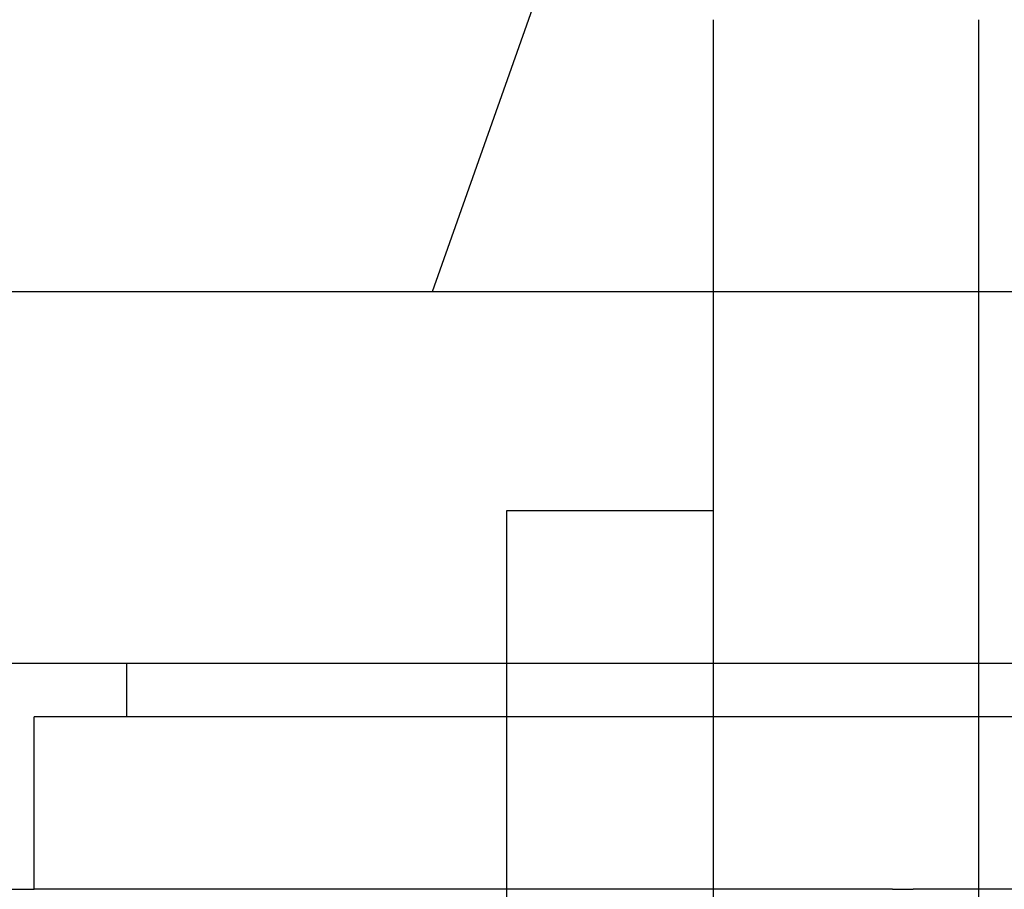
# Model space of a CAD drawing. Header units: millimetres. Extents: x 226749 to 325316, y -44191 to 40236.
# Tile 115 of 164: x 294113 to 294150, y 12182 to 12215. Entities that reach past the tile are written whole.
import ezdxf

# ---------------------------------------------------------------- set-up
doc = ezdxf.new("R2010")
doc.units = ezdxf.units.MM
doc.header["$LTSCALE"] = 100
doc.layers.add('K_URZĄDZENIA', color=4, linetype='Continuous')

# ---------------------------------------------------------------- blocks, each defined once
blk = doc.blocks.new('ZBIORNIK_RZUT')
at = {"layer": 'K_URZĄDZENIA'}
for p, q in [((149969.348, 96603.528), (149969.348, 96488.528)), ((149983.348, 96603.528), (149983.348, 96488.528)), ((149985.348, 96583.528), (149985.348, 96508.528)), ((149991.848, 96572.26), (149991.848, 96541.637)), ((149991.848, 96540.863), (149991.848, 96541.637)), ((149991.848, 96540.863), (149991.848, 96533.471)), ((149991.848, 96533.471), (149991.848, 96519.23)), ((149953.348, 96529.178), (149969.348, 96523.528)), ((149991.848, 96519.23), (149991.848, 96508.528)), ((149985.348, 96512.028), (149983.348, 96512.028)), ((149991.848, 96508.528), (149985.348, 96508.528)), ((149991.848, 96507.445), (149991.848, 96508.528))]:
    blk.add_line(p, q, dxfattribs=at)

msp = doc.modelspace()

# ---------------------------------------------------------------- linework, layer by layer
at = {"color": 7, "linetype": 'Continuous'}
for p, q in [((294139.12, 12115.001), (294139.12, 12215)), ((294149.12, 12115.001), (294149.12, 12215)), ((294139.12, 12196.501), (294131.32, 12196.501)), ((294131.32, 12196.501), (294131.32, 12175.501))]:
    msp.add_line(p, q, dxfattribs=at)

# ---------------------------------------------------------------- block references
at = {"layer": 'K_URZĄDZENIA', "rotation": 270}
msp.add_blockref('ZBIORNIK_RZUT', (197604.999, 162174.098), dxfattribs=at)

doc.saveas('drawing.dxf')
